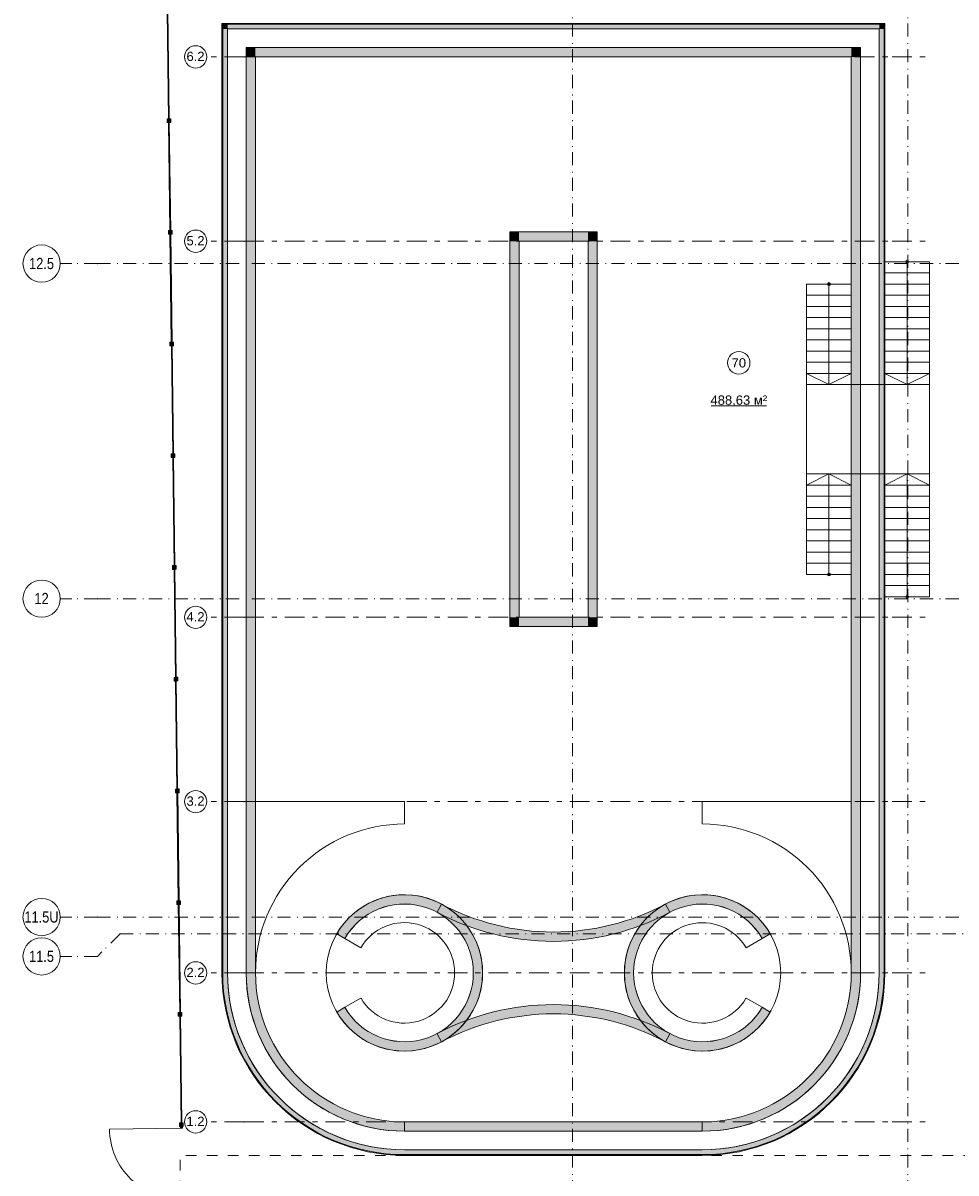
# Model space of a CAD drawing. Header units: millimetres. Extents: x 0 to 1396, y 0 to 589.
# Tile 5 of 23: x 144 to 269, y 220 to 375. Entities that reach past the tile are written whole.
import ezdxf
from ezdxf.xclip import XClip

# ---------------------------------------------------------------- set-up
doc = ezdxf.new("R2010")
doc.units = ezdxf.units.MM
doc.header["$MEASUREMENT"] = 0
doc.header["$XCLIPFRAME"] = 0
for name, pattern in [('Штрих-Штриховая', [10.936111, 5.291667, -2.116667, 1.411111, -2.116667]), ('Штриховая', [5.644444, 2.822222, -2.822222]), ('Штрихпунктирная', [6.702778, 3.527778, -1.763889, 0, -1.411111])]:
    doc.linetypes.add(name, pattern=pattern)
for name, color, linetype in [('Конструктив - Лестницы в бассейны', 7, 'Continuous'), ('Конструктив - стены бассейнов жб нов', 7, 'Continuous'), ('Местность - Забор', 7, 'Continuous'), ('Элемент Модели - Зона', 7, 'Continuous'), ('Элемент модели - Зоны уличных помещений', 7, 'Continuous'), ('Элемент Модели - Оси', 7, 'Continuous'), ('Элемент модели - Оси Улица Бани', 7, 'Continuous')]:
    doc.layers.add(name, color=color, linetype=linetype)
doc.styles.add('СГЕНЕРИР_СТИЛЬ_1', font='txt')
doc.styles.add('СГЕНЕРИР_СТИЛЬ_3', font='txt')

# ---------------------------------------------------------------- blocks, each defined once
blk = doc.blocks.new('Чертеж_2_2', base_point=(217.7, 72.6))
at = {"layer": 'Конструктив - Лестницы в бассейны', "linetype": 'Continuous', "lineweight": 0, "true_color": 0xffffff}
for points in [[(252.31, 339.85, 1), (251.93, 339.85, 1)], [(252.31, 300.85, 1), (251.93, 300.85, 1)]]:
    blk.add_hatch(color=7, dxfattribs=at).paths.add_polyline_path(points)
at = {"layer": 'Конструктив - стены бассейнов жб нов', "linetype": 'Continuous', "lineweight": 0, "true_color": 0x000000}
for points in [[(170.72, 374.85), (170.62, 374.85), (170.72, 374.75)], [(170.72, 374.75), (170.62, 374.85), (170.62, 374.75)], [(170.62, 374.75), (170.62, 247.35), (170.72, 247.35), (170.72, 374.75)], [(170.72, 374.75), (259.52, 374.75), (259.52, 374.85), (170.72, 374.85)], [(171.37, 374.75), (170.72, 374.75), (171.37, 374.1)], [(171.37, 374.1), (170.72, 374.75), (170.72, 374.1)], [(170.72, 374.1), (170.72, 247.35), (171.37, 247.35), (171.37, 374.1)], [(171.37, 374.1), (258.87, 374.1), (258.87, 374.75), (171.37, 374.75)], [(258.87, 374.1), (259.52, 374.1), (259.52, 374.75)], [(258.87, 374.1), (259.52, 374.75), (258.87, 374.75)], [(258.87, 374.1), (258.87, 247.35), (259.52, 247.35), (259.52, 374.1)], [(259.52, 374.75), (259.62, 374.75), (259.62, 374.85)], [(259.52, 374.75), (259.62, 374.85), (259.52, 374.85)], [(259.52, 374.75), (259.52, 247.35), (259.62, 247.35), (259.62, 374.75)], [(175.12, 371.6), (173.87, 371.6), (175.12, 370.35)], [(175.12, 370.35), (173.87, 371.6), (173.87, 370.35)], [(175.12, 370.35), (255.12, 370.35), (255.12, 371.6), (175.12, 371.6)], [(255.12, 370.35), (256.37, 370.35), (256.37, 371.6)], [(255.12, 370.35), (256.37, 371.6), (255.12, 371.6)], [(173.87, 370.35), (173.87, 247.35), (175.12, 247.35), (175.12, 370.35)], [(255.12, 370.35), (255.12, 247.35), (256.37, 247.35), (256.37, 370.35)], [(210.52, 345.6), (209.27, 346.85), (209.27, 345.6)], [(210.52, 346.85), (209.27, 346.85), (210.52, 345.6)], [(210.52, 345.6), (219.77, 345.6), (219.77, 346.85), (210.52, 346.85)], [(219.77, 345.6), (221.02, 345.6), (221.02, 346.85)], [(219.77, 345.6), (221.02, 346.85), (219.77, 346.85)], [(210.52, 295.1), (210.52, 345.6), (209.27, 345.6), (209.27, 295.1)], [(219.77, 345.6), (219.77, 295.1), (221.02, 295.1), (221.02, 345.6)], [(265.62, 332.35), (265.62, 330.85), (265.64, 330.85), (265.64, 332.35)], [(265.62, 330.85), (265.62, 329.35), (265.64, 329.35), (265.64, 330.85)], [(265.62, 329.35), (265.62, 327.85), (265.64, 327.85), (265.64, 329.35)], [(265.62, 327.85), (265.62, 326.35), (265.64, 326.35), (265.64, 327.85)], [(265.64, 314.35), (265.64, 326.35), (265.62, 326.35), (265.62, 314.35)], [(265.64, 312.85), (265.64, 314.35), (265.62, 314.35), (265.62, 312.85)], [(265.64, 311.35), (265.64, 312.85), (265.62, 312.85), (265.62, 311.35)], [(265.64, 309.85), (265.64, 311.35), (265.62, 311.35), (265.62, 309.85)], [(265.64, 308.35), (265.64, 309.85), (265.62, 309.85), (265.62, 308.35)], [(210.52, 295.1), (209.27, 293.85), (210.52, 293.85)], [(209.27, 295.1), (209.27, 293.85), (210.52, 295.1)], [(219.77, 295.1), (210.52, 295.1), (210.52, 293.85), (219.77, 293.85)], [(219.77, 293.85), (221.02, 293.85), (219.77, 295.1)], [(219.77, 295.1), (221.02, 293.85), (221.02, 295.1)], [(186.03, 242.1, 3.732051), (186.03, 252.6), (187.11, 251.98, -3.732051), (187.11, 242.73)], [(199.5, 255.5, 0.122989), (215.13, 251.59), (215.13, 252.84, -0.122989), (200.09, 256.6)], [(215.13, 251.59, 0.122989), (230.77, 255.5), (230.18, 256.6, -0.122989), (215.13, 252.84)], [(244.24, 252.6, 3.732051), (244.24, 242.1), (243.16, 242.73, -3.732051), (243.16, 251.98)], [(170.62, 247.35, 0.414214), (195.12, 222.85), (195.12, 222.95, -0.414214), (170.72, 247.35)], [(170.72, 247.35, 0.414214), (195.12, 222.95), (195.12, 223.6, -0.414214), (171.37, 247.35)], [(173.87, 247.35, 0.414214), (195.12, 226.1), (195.12, 227.35, -0.414214), (175.12, 247.35)], [(235.12, 226.1, 0.414214), (256.37, 247.35), (255.12, 247.35, -0.414214), (235.12, 227.35)], [(235.12, 222.85, 0.414214), (259.62, 247.35), (259.52, 247.35, -0.414214), (235.12, 222.95)], [(235.12, 222.95, 0.414214), (259.52, 247.35), (258.87, 247.35, -0.414214), (235.12, 223.6)], [(215.13, 243.1, 0.122989), (199.5, 239.19), (200.09, 238.09, -0.122989), (215.13, 241.85)], [(230.77, 239.19, 0.122989), (215.13, 243.1), (215.13, 241.85, -0.122989), (230.18, 238.09)], [(195.12, 226.1), (235.12, 226.1), (235.12, 227.35), (195.12, 227.35)], [(195.12, 222.95), (235.12, 222.95), (235.12, 223.6), (195.12, 223.6)], [(195.12, 222.85), (235.12, 222.85), (235.12, 222.95), (195.12, 222.95)]]:
    blk.add_hatch(color=18, dxfattribs=at).paths.add_polyline_path(points)
at = {"layer": 'Местность - Забор', "linetype": 'Continuous', "lineweight": 0, "true_color": 0x000000}
for points in [[(163.35, 376.69), (163.25, 376.69), (163.44, 361.89), (163.54, 361.89)], [(163.47, 361.69), (163.52, 361.69), (163.52, 361.54), (163.74, 361.54), (163.74, 362.04), (163.51, 362.04), (163.51, 361.89), (163.46, 361.89), (163.46, 362.04), (163.24, 362.04), (163.24, 361.54), (163.47, 361.54)], [(163.54, 361.69), (163.44, 361.69), (163.63, 346.89), (163.73, 346.89)], [(163.65, 346.69), (163.7, 346.69), (163.71, 346.54), (163.93, 346.54), (163.92, 347.04), (163.7, 347.04), (163.7, 346.89), (163.65, 346.89), (163.65, 347.04), (163.42, 347.04), (163.43, 346.54), (163.66, 346.54)], [(163.73, 346.69), (163.63, 346.69), (163.81, 331.89), (163.91, 331.89)], [(163.84, 331.69), (163.89, 331.69), (163.89, 331.54), (164.12, 331.54), (164.11, 332.04), (163.89, 332.04), (163.89, 331.89), (163.84, 331.89), (163.84, 332.04), (163.61, 332.04), (163.62, 331.54), (163.84, 331.54)], [(163.92, 331.69), (163.82, 331.69), (164, 316.89), (164.1, 316.89)], [(164.03, 316.69), (164.08, 316.69), (164.08, 316.54), (164.31, 316.55), (164.3, 317.05), (164.07, 317.04), (164.08, 316.89), (164.03, 316.89), (164.02, 317.04), (163.8, 317.04), (163.81, 316.54), (164.03, 316.54)], [(164.1, 316.69), (164, 316.69), (164.19, 301.89), (164.29, 301.89)], [(164.22, 301.69), (164.27, 301.69), (164.27, 301.54), (164.49, 301.55), (164.49, 302.05), (164.26, 302.04), (164.26, 301.89), (164.21, 301.89), (164.21, 302.04), (163.99, 302.04), (163.99, 301.54), (164.22, 301.54)], [(164.29, 301.69), (164.19, 301.69), (164.38, 286.89), (164.48, 286.9)], [(164.4, 286.69), (164.45, 286.7), (164.46, 286.55), (164.68, 286.55), (164.68, 287.05), (164.45, 287.05), (164.45, 286.9), (164.4, 286.89), (164.4, 287.04), (164.18, 287.04), (164.18, 286.54), (164.41, 286.54)], [(164.48, 286.7), (164.38, 286.69), (164.56, 271.9), (164.66, 271.9)], [(164.59, 271.7), (164.64, 271.7), (164.64, 271.55), (164.87, 271.55), (164.86, 272.05), (164.64, 272.05), (164.64, 271.9), (164.59, 271.9), (164.59, 272.05), (164.36, 272.04), (164.37, 271.54), (164.59, 271.55)], [(164.67, 271.7), (164.57, 271.7), (164.75, 256.9), (164.85, 256.9)], [(164.78, 256.7), (164.83, 256.7), (164.83, 256.55), (165.06, 256.55), (165.05, 257.05), (164.83, 257.05), (164.83, 256.9), (164.78, 256.9), (164.78, 257.05), (164.55, 257.04), (164.56, 256.54), (164.78, 256.55)], [(164.85, 256.7), (164.75, 256.7), (164.94, 241.9), (165.04, 241.9)], [(164.97, 241.7), (165.02, 241.7), (165.02, 241.55), (165.24, 241.55), (165.24, 242.05), (165.01, 242.05), (165.01, 241.9), (164.96, 241.9), (164.96, 242.05), (164.74, 242.05), (164.74, 241.55), (164.97, 241.55)], [(165.04, 241.7), (164.94, 241.7), (165.13, 227.07), (165.23, 227.07)], [(165.15, 226.87), (165.2, 226.87), (165.2, 226.72), (165.43, 226.72), (165.42, 227.22), (165.2, 227.22), (165.2, 227.07), (165.15, 227.07), (165.15, 227.22), (164.92, 227.22), (164.93, 226.72), (165.15, 226.72)], [(165.03, 226.72), (165.03, 226.49), (165.31, 226.5), (165.3, 226.72)]]:
    blk.add_hatch(color=18, dxfattribs=at).paths.add_polyline_path(points)
at = {"layer": 'Конструктив - Лестницы в бассейны', "color": 7, "linetype": 'Continuous', "lineweight": 15, "ltscale": 0.5, "flags": 128}
for points in [[(262.81, 342.85, -1), (262.43, 342.85, -1)], [(252.31, 339.85, -1), (251.93, 339.85, -1)], [(252.31, 300.85, 1), (251.93, 300.85, 1)], [(262.81, 297.85, 1), (262.43, 297.85, 1)]]:
    blk.add_lwpolyline(points, format="xyb", close=True, dxfattribs=at)
blk.add_lwpolyline([(249.12, 326.35), (265.62, 326.35), (265.62, 314.35), (249.12, 314.35)], close=True, dxfattribs=at)
at = {"layer": 'Конструктив - стены бассейнов жб нов', "color": 251, "linetype": 'Continuous', "lineweight": 20, "ltscale": 0.5, "true_color": 0x575757}
for p, q in [((171.37, 374.75), (170.72, 374.75)), ((170.72, 374.75), (170.72, 374.1)), ((171.37, 374.75), (170.72, 374.75)), ((170.72, 374.1), (170.72, 247.35)), ((258.87, 374.75), (171.37, 374.75)), ((259.52, 374.75), (258.87, 374.75)), ((259.52, 374.1), (259.52, 374.75)), ((259.52, 374.1), (259.52, 374.75)), ((259.52, 247.35), (259.52, 374.1)), ((195.12, 222.95), (235.12, 222.95))]:
    blk.add_line(p, q, dxfattribs=at)
at = {"layer": 'Конструктив - стены бассейнов жб нов', "color": 251, "linetype": 'Continuous', "lineweight": 20, "ltscale": 0.5, "true_color": 0x575757, "flags": 128}
for points in [[(170.62, 374.85), (170.72, 374.85)], [(170.62, 374.85), (170.62, 247.35)], [(259.62, 374.85), (170.72, 374.85)], [(171.37, 247.35), (171.37, 374.1)], [(171.37, 374.1), (258.87, 374.1)], [(258.87, 374.1), (258.87, 247.35)], [(259.62, 374.85), (259.62, 374.75)], [(259.62, 247.35), (259.62, 374.75)], [(173.87, 371.6), (175.12, 371.6)], [(173.87, 371.6), (173.87, 247.35)], [(256.37, 371.6), (175.12, 371.6)], [(256.37, 371.6), (256.37, 370.35)], [(175.12, 247.35), (175.12, 370.35)], [(175.12, 370.35), (255.12, 370.35)], [(255.12, 370.35), (255.12, 247.35)], [(256.37, 247.35), (256.37, 370.35)], [(209.27, 346.85), (209.27, 345.6)], [(221.02, 346.85), (209.27, 346.85)], [(221.02, 346.85), (221.02, 345.6)], [(209.27, 345.6), (209.27, 293.85)], [(210.52, 345.6), (219.77, 345.6)], [(210.52, 295.1), (210.52, 345.6)], [(219.77, 345.6), (219.77, 295.1)], [(221.02, 293.85), (221.02, 345.6)], [(219.77, 295.1), (210.52, 295.1)], [(209.27, 293.85), (210.52, 293.85)], [(210.52, 293.85), (219.77, 293.85)], [(221.02, 293.85), (219.77, 293.85)], [(200.09, 256.6), (199.5, 255.5)], [(230.77, 255.5), (230.18, 256.6)], [(186.03, 252.6), (187.11, 251.98)], [(243.16, 251.98), (244.24, 252.6)], [(173.87, 247.35), (175.12, 247.35)], [(175.12, 247.35), (173.87, 247.35)], [(256.37, 247.35), (255.12, 247.35)], [(256.37, 247.35), (255.12, 247.35)], [(259.62, 247.35), (259.52, 247.35)], [(259.62, 247.35), (259.52, 247.35)], [(187.11, 242.73), (186.03, 242.1)], [(244.24, 242.1), (243.16, 242.73)], [(199.5, 239.19), (200.09, 238.09)], [(230.18, 238.09), (230.77, 239.19)], [(235.12, 227.35), (195.12, 227.35)], [(195.12, 227.35), (195.12, 226.1)], [(195.12, 226.1), (195.12, 227.35)], [(235.12, 226.1), (235.12, 227.35)], [(235.12, 227.35), (235.12, 226.1)], [(195.12, 226.1), (235.12, 226.1)], [(235.12, 223.6), (195.12, 223.6)], [(195.12, 222.85), (235.12, 222.85)]]:
    blk.add_lwpolyline(points, dxfattribs=at)
at = {"layer": 'Конструктив - стены бассейнов жб нов', "color": 7, "linetype": 'Continuous', "lineweight": 15, "ltscale": 0.5, "flags": 128}
for points in [[(171.37, 247.35, 0.414214), (195.12, 223.6), (215.13, 223.6), (235.12, 223.6, 0.414214), (258.87, 247.35), (258.87, 374.1), (171.37, 374.1)], [(256.37, 247.35), (256.37, 371.6), (173.87, 371.6), (173.87, 247.35, 0.414214), (195.12, 226.1), (215.13, 226.1), (235.12, 226.1, 0.414214)], [(175.12, 247.35, -0.414214), (195.12, 267.35), (195.12, 270.35), (175.12, 270.35)], [(175.12, 247.35, -0.414214), (195.12, 267.35), (195.12, 270.35), (175.12, 270.35)], [(255.12, 247.35, 0.414214), (235.12, 267.35), (235.12, 270.35), (255.12, 270.35)], [(205.62, 247.35, 1), (184.62, 247.35, 1)], [(189.27, 243.98), (187.11, 242.73, 3.732051), (187.11, 251.98), (189.27, 250.73, -3.711801), (189.29, 243.95)], [(224.65, 247.35, -1), (245.65, 247.35, -1)], [(240.99, 243.98), (243.16, 242.73, -3.732051), (243.16, 251.98), (240.99, 250.73, 3.711801), (240.98, 243.95)]]:
    blk.add_lwpolyline(points, format="xyb", close=True, dxfattribs=at)
at = {"layer": 'Конструктив - стены бассейнов жб нов', "color": 251, "linetype": 'Continuous', "lineweight": 15, "ltscale": 0.5, "true_color": 0x575757, "flags": 128}
for points in [[(265.62, 342.85), (265.62, 341.35)], [(265.64, 342.85), (265.62, 342.85)], [(265.64, 341.35), (265.64, 342.85)], [(265.62, 341.35), (265.62, 339.85)], [(265.64, 339.85), (265.64, 341.35)], [(265.62, 339.85), (265.62, 338.35)], [(265.64, 338.35), (265.64, 339.85)], [(265.62, 338.35), (265.62, 336.85)], [(265.64, 336.85), (265.64, 338.35)], [(265.62, 336.85), (265.62, 335.35)], [(265.64, 335.35), (265.64, 336.85)], [(265.62, 335.35), (265.62, 333.85)], [(265.64, 333.85), (265.64, 335.35)], [(265.62, 333.85), (265.62, 332.35)], [(265.64, 332.35), (265.64, 333.85)], [(265.64, 332.35), (265.62, 332.35)], [(265.64, 308.35), (265.62, 308.35)], [(265.62, 308.35), (265.62, 306.85)], [(265.64, 306.85), (265.64, 308.35)], [(265.62, 306.85), (265.62, 305.35)], [(265.64, 305.35), (265.64, 306.85)], [(265.62, 305.35), (265.62, 303.85)], [(265.64, 303.85), (265.64, 305.35)], [(265.62, 303.85), (265.62, 302.35)], [(265.64, 302.35), (265.64, 303.85)], [(265.62, 302.35), (265.62, 300.85)], [(265.64, 300.85), (265.64, 302.35)], [(265.62, 300.85), (265.62, 299.35)], [(265.64, 299.35), (265.64, 300.85)], [(265.62, 299.35), (265.62, 297.85)], [(265.64, 297.85), (265.64, 299.35)], [(265.64, 297.85), (265.62, 297.85)]]:
    blk.add_lwpolyline(points, dxfattribs=at)
at = {"layer": 'Конструктив - стены бассейнов жб нов', "color": 251, "linetype": 'Continuous', "lineweight": 5, "ltscale": 0.5, "true_color": 0x575757, "flags": 128}
for points in [[(265.62, 332.35), (265.62, 330.85)], [(265.64, 332.35), (265.62, 332.35)], [(265.64, 330.85), (265.64, 332.35)], [(265.62, 330.85), (265.62, 329.35)], [(265.64, 329.35), (265.64, 330.85)], [(265.62, 329.35), (265.62, 327.85)], [(265.64, 327.85), (265.64, 329.35)], [(265.62, 327.85), (265.62, 326.35)], [(265.64, 326.35), (265.64, 327.85)], [(265.62, 326.35), (265.62, 314.35)], [(265.64, 314.35), (265.64, 326.35)], [(265.62, 314.35), (265.62, 312.85)], [(265.64, 312.85), (265.64, 314.35)], [(265.62, 312.85), (265.62, 311.35)], [(265.64, 311.35), (265.64, 312.85)], [(265.62, 311.35), (265.62, 309.85)], [(265.64, 309.85), (265.64, 311.35)], [(265.62, 309.85), (265.62, 308.35)], [(265.64, 308.35), (265.64, 309.85)], [(265.62, 308.35), (265.64, 308.35)]]:
    blk.add_lwpolyline(points, dxfattribs=at)
at = {"layer": 'Конструктив - стены бассейнов жб нов', "color": 251, "linetype": 'Continuous', "lineweight": 20, "ltscale": 0.5, "true_color": 0x575757}
for centre, radius, start, end in [((195.12, 247.35), 10.5, 210, 150), ((195.12, 247.35), 9.25, 210, 150), ((215.13, 284.84), 32, 241.9538, 270), ((215.13, 284.84), 32, 270, 298.0462), ((235.15, 247.35), 10.5, 30, 330), ((235.15, 247.35), 9.25, 30, 330), ((215.13, 284.84), 33.25, 241.9538, 270), ((215.13, 284.84), 33.25, 270, 298.0462), ((195.12, 247.35), 24.5, 180, 270), ((195.12, 247.35), 24.4, 180, 270), ((195.12, 247.35), 23.75, 180, 270), ((195.12, 247.35), 21.25, 180, 270), ((195.12, 247.35), 20, 180, 270), ((235.12, 247.35), 21.25, 270, 0), ((235.12, 247.35), 20, 270, 0), ((235.12, 247.35), 24.4, 270, 0), ((235.12, 247.35), 24.5, 270, 0), ((235.12, 247.35), 23.75, 270, 0), ((215.13, 209.85), 33.25, 90, 118.0462), ((215.13, 209.85), 33.25, 61.9538, 90), ((215.13, 209.85), 32, 90, 118.0462), ((215.13, 209.85), 32, 61.9538, 90)]:
    blk.add_arc(centre, radius, start, end, dxfattribs=at)
at = {"layer": 'Местность - Забор', "color": 7, "linetype": 'Continuous', "lineweight": 15, "ltscale": 0.5}
for p, q in [((163.24, 362.04), (163.24, 361.54)), ((163.46, 362.04), (163.24, 362.04)), ((163.47, 361.54), (163.24, 361.54)), ((163.46, 362.04), (163.46, 361.89)), ((163.51, 361.89), (163.46, 361.89)), ((163.47, 361.69), (163.47, 361.54)), ((163.52, 361.69), (163.47, 361.69)), ((163.51, 362.04), (163.51, 361.89)), ((163.74, 362.04), (163.51, 362.04)), ((163.52, 361.69), (163.52, 361.54)), ((163.74, 361.54), (163.52, 361.54)), ((163.74, 362.04), (163.74, 361.54)), ((163.42, 347.04), (163.43, 346.54)), ((163.65, 347.04), (163.42, 347.04)), ((163.66, 346.54), (163.43, 346.54)), ((163.65, 347.04), (163.65, 346.89)), ((163.7, 346.89), (163.65, 346.89)), ((163.65, 346.69), (163.66, 346.54)), ((163.7, 346.69), (163.65, 346.69)), ((163.7, 347.04), (163.7, 346.89)), ((163.92, 347.04), (163.7, 347.04)), ((163.7, 346.69), (163.71, 346.54)), ((163.93, 346.54), (163.71, 346.54)), ((163.92, 347.04), (163.93, 346.54)), ((163.61, 332.04), (163.62, 331.54)), ((163.84, 332.04), (163.61, 332.04)), ((163.84, 332.04), (163.84, 331.89)), ((163.89, 332.04), (163.89, 331.89)), ((164.11, 332.04), (163.89, 332.04)), ((164.11, 332.04), (164.12, 331.54)), ((163.84, 331.54), (163.62, 331.54)), ((163.89, 331.89), (163.84, 331.89)), ((163.84, 331.69), (163.84, 331.54)), ((163.89, 331.69), (163.84, 331.69)), ((163.89, 331.69), (163.89, 331.54)), ((164.12, 331.54), (163.89, 331.54)), ((163.8, 317.04), (163.81, 316.54)), ((164.02, 317.04), (163.8, 317.04)), ((164.02, 317.04), (164.03, 316.89)), ((164.08, 316.89), (164.03, 316.89)), ((164.03, 316.69), (164.03, 316.54)), ((164.08, 316.69), (164.03, 316.69)), ((164.3, 317.05), (164.07, 317.04)), ((164.07, 317.04), (164.08, 316.89)), ((164.08, 316.69), (164.08, 316.54)), ((164.3, 317.05), (164.31, 316.55)), ((164.03, 316.54), (163.81, 316.54)), ((164.31, 316.55), (164.08, 316.54)), ((163.99, 302.04), (163.99, 301.54)), ((164.21, 302.04), (163.99, 302.04)), ((164.22, 301.54), (163.99, 301.54)), ((164.21, 302.04), (164.21, 301.89)), ((164.26, 301.89), (164.21, 301.89)), ((164.22, 301.69), (164.22, 301.54)), ((164.27, 301.69), (164.22, 301.69)), ((164.49, 302.05), (164.26, 302.04)), ((164.26, 302.04), (164.26, 301.89)), ((164.27, 301.69), (164.27, 301.54)), ((164.49, 301.55), (164.27, 301.54)), ((164.49, 302.05), (164.49, 301.55)), ((164.18, 287.04), (164.18, 286.54)), ((164.4, 287.04), (164.18, 287.04)), ((164.41, 286.54), (164.18, 286.54)), ((164.4, 287.04), (164.4, 286.89)), ((164.45, 286.9), (164.4, 286.89)), ((164.45, 286.7), (164.4, 286.69)), ((164.4, 286.69), (164.41, 286.54)), ((164.45, 287.05), (164.45, 286.9)), ((164.68, 287.05), (164.45, 287.05)), ((164.45, 286.7), (164.46, 286.55)), ((164.68, 286.55), (164.46, 286.55)), ((164.68, 287.05), (164.68, 286.55)), ((164.59, 272.05), (164.36, 272.04)), ((164.36, 272.04), (164.37, 271.54)), ((164.59, 272.05), (164.59, 271.9)), ((164.64, 271.9), (164.59, 271.9)), ((164.64, 272.05), (164.64, 271.9)), ((164.86, 272.05), (164.64, 272.05)), ((164.86, 272.05), (164.87, 271.55)), ((164.59, 271.55), (164.37, 271.54)), ((164.59, 271.7), (164.59, 271.55)), ((164.64, 271.7), (164.59, 271.7)), ((164.64, 271.7), (164.64, 271.55)), ((164.87, 271.55), (164.64, 271.55)), ((164.78, 257.05), (164.55, 257.04)), ((164.55, 257.04), (164.56, 256.54)), ((164.78, 256.55), (164.56, 256.54)), ((164.78, 257.05), (164.78, 256.9)), ((164.83, 256.9), (164.78, 256.9)), ((164.78, 256.7), (164.78, 256.55)), ((164.83, 256.7), (164.78, 256.7)), ((164.83, 257.05), (164.83, 256.9)), ((165.05, 257.05), (164.83, 257.05)), ((164.83, 256.7), (164.83, 256.55)), ((165.06, 256.55), (164.83, 256.55)), ((165.05, 257.05), (165.06, 256.55)), ((164.74, 242.05), (164.74, 241.55)), ((164.96, 242.05), (164.74, 242.05)), ((164.97, 241.55), (164.74, 241.55)), ((164.96, 242.05), (164.96, 241.9)), ((165.01, 241.9), (164.96, 241.9)), ((164.97, 241.7), (164.97, 241.55)), ((165.02, 241.7), (164.97, 241.7)), ((165.01, 242.05), (165.01, 241.9)), ((165.24, 242.05), (165.01, 242.05)), ((165.02, 241.7), (165.02, 241.55)), ((165.24, 241.55), (165.02, 241.55)), ((165.24, 242.05), (165.24, 241.55)), ((164.92, 227.22), (164.93, 226.72)), ((165.15, 227.22), (164.92, 227.22)), ((165.15, 227.22), (165.15, 227.07)), ((165.2, 227.07), (165.15, 227.07)), ((165.2, 227.22), (165.2, 227.07)), ((165.42, 227.22), (165.2, 227.22)), ((165.42, 227.22), (165.43, 226.72)), ((165.15, 226.72), (164.93, 226.72)), ((165.15, 226.87), (165.15, 226.72)), ((165.2, 226.87), (165.15, 226.87)), ((165.2, 226.87), (165.2, 226.72)), ((165.43, 226.72), (165.2, 226.72))]:
    blk.add_line(p, q, dxfattribs=at)
at = {"layer": 'Местность - Забор', "color": 7, "linetype": 'Continuous', "lineweight": 15, "ltscale": 0.5, "flags": 128}
for points in [[(163.35, 376.69), (163.25, 376.69), (163.44, 361.89), (163.54, 361.89)], [(163.54, 361.69), (163.44, 361.69), (163.63, 346.89), (163.73, 346.89)], [(163.73, 346.69), (163.63, 346.69), (163.81, 331.89), (163.91, 331.89)], [(163.92, 331.69), (163.82, 331.69), (164, 316.89), (164.1, 316.89)], [(164.1, 316.69), (164, 316.69), (164.19, 301.89), (164.29, 301.89)], [(164.29, 301.69), (164.19, 301.69), (164.38, 286.89), (164.48, 286.9)], [(164.48, 286.7), (164.38, 286.69), (164.56, 271.9), (164.66, 271.9)], [(164.67, 271.7), (164.57, 271.7), (164.75, 256.9), (164.85, 256.9)], [(164.85, 256.7), (164.75, 256.7), (164.94, 241.9), (165.04, 241.9)], [(165.04, 241.7), (164.94, 241.7), (165.13, 227.07), (165.23, 227.07)], [(165.03, 226.72), (165.03, 226.49), (165.31, 226.5), (165.3, 226.72)]]:
    blk.add_lwpolyline(points, close=True, dxfattribs=at)
for points in [[(163.26, 376.54), (163.44, 362.04)], [(163.36, 376.54), (163.54, 362.04)], [(163.44, 361.54), (163.62, 347.04)], [(163.54, 361.54), (163.72, 347.04)], [(163.63, 346.54), (163.81, 332.04)], [(163.73, 346.54), (163.91, 332.04)], [(163.82, 331.54), (164, 317.04)], [(163.92, 331.54), (164.1, 317.04)], [(164.01, 316.54), (164.19, 302.04)], [(164.11, 316.54), (164.29, 302.04)], [(164.19, 301.54), (164.38, 287.04)], [(164.29, 301.54), (164.48, 287.05)], [(164.38, 286.54), (164.56, 272.05)], [(164.48, 286.55), (164.66, 272.05)], [(164.57, 271.55), (164.75, 257.05)], [(164.67, 271.55), (164.85, 257.05)], [(164.76, 256.55), (164.94, 242.05)], [(164.86, 256.55), (165.04, 242.05)], [(164.94, 241.55), (165.12, 227.22)], [(165.04, 241.55), (165.22, 227.22)]]:
    blk.add_lwpolyline(points, dxfattribs=at)
at = {"layer": 'Элемент Модели - Зона', "color": 7, "linetype": 'Continuous', "lineweight": 15, "ltscale": 0.5}
for p, q in [((259.62, 342.85), (265.62, 342.85)), ((259.62, 341.35), (259.62, 342.85)), ((262.62, 342.85), (262.62, 341.35)), ((265.62, 342.85), (265.62, 341.35)), ((265.62, 341.35), (259.62, 341.35)), ((259.62, 341.35), (265.62, 341.35)), ((259.62, 339.85), (259.62, 341.35)), ((262.62, 341.35), (262.62, 327.85)), ((265.62, 341.35), (265.62, 339.85)), ((249.12, 339.85), (255.12, 339.85)), ((249.12, 338.35), (249.12, 339.85)), ((252.12, 339.85), (252.12, 338.35)), ((255.12, 339.85), (255.12, 338.35)), ((265.62, 339.85), (259.62, 339.85)), ((259.62, 339.85), (265.62, 339.85)), ((259.62, 338.35), (259.62, 339.85)), ((265.62, 339.85), (265.62, 338.35)), ((255.12, 338.35), (249.12, 338.35)), ((249.12, 338.35), (255.12, 338.35)), ((249.12, 336.85), (249.12, 338.35)), ((252.12, 338.35), (252.12, 327.85)), ((255.12, 338.35), (255.12, 336.85)), ((265.62, 338.35), (259.62, 338.35)), ((259.62, 338.35), (265.62, 338.35)), ((259.62, 336.85), (259.62, 338.35)), ((265.62, 338.35), (265.62, 336.85)), ((255.12, 336.85), (249.12, 336.85)), ((249.12, 336.85), (255.12, 336.85)), ((249.12, 335.35), (249.12, 336.85)), ((255.12, 336.85), (255.12, 335.35)), ((265.62, 336.85), (259.62, 336.85)), ((259.62, 336.85), (265.62, 336.85)), ((259.62, 335.35), (259.62, 336.85)), ((265.62, 336.85), (265.62, 335.35)), ((255.12, 335.35), (249.12, 335.35)), ((249.12, 335.35), (255.12, 335.35)), ((249.12, 333.85), (249.12, 335.35)), ((255.12, 335.35), (255.12, 333.85)), ((265.62, 335.35), (259.62, 335.35)), ((259.62, 335.35), (265.62, 335.35)), ((259.62, 333.85), (259.62, 335.35)), ((265.62, 335.35), (265.62, 333.85)), ((255.12, 333.85), (249.12, 333.85)), ((249.12, 333.85), (255.12, 333.85)), ((249.12, 332.35), (249.12, 333.85)), ((255.12, 333.85), (255.12, 332.35)), ((265.62, 333.85), (259.62, 333.85)), ((259.62, 333.85), (265.62, 333.85)), ((259.62, 332.35), (259.62, 333.85)), ((265.62, 333.85), (265.62, 332.35)), ((255.12, 332.35), (249.12, 332.35)), ((249.12, 332.35), (255.12, 332.35)), ((249.12, 330.85), (249.12, 332.35)), ((255.12, 332.35), (255.12, 330.85)), ((265.62, 332.35), (259.62, 332.35)), ((259.62, 332.35), (265.62, 332.35)), ((259.62, 330.85), (259.62, 332.35)), ((265.62, 332.35), (265.62, 330.85)), ((255.12, 330.85), (249.12, 330.85)), ((249.12, 330.85), (255.12, 330.85)), ((249.12, 329.35), (249.12, 330.85)), ((255.12, 330.85), (255.12, 329.35)), ((265.62, 330.85), (259.62, 330.85)), ((259.62, 330.85), (265.62, 330.85)), ((259.62, 329.35), (259.62, 330.85)), ((265.62, 330.85), (265.62, 329.35)), ((255.12, 329.35), (249.12, 329.35)), ((249.12, 329.35), (255.12, 329.35)), ((249.12, 327.85), (249.12, 329.35)), ((255.12, 329.35), (255.12, 327.85)), ((265.62, 329.35), (259.62, 329.35)), ((259.62, 329.35), (265.62, 329.35)), ((259.62, 327.85), (259.62, 329.35)), ((265.62, 329.35), (265.62, 327.85)), ((255.12, 327.85), (249.12, 327.85)), ((249.12, 327.85), (255.12, 327.85)), ((249.12, 326.35), (249.12, 327.85)), ((252.12, 326.35), (249.12, 327.85)), ((252.12, 327.85), (252.12, 326.35)), ((255.12, 327.85), (252.12, 326.35)), ((255.12, 327.85), (255.12, 326.35)), ((265.62, 327.85), (259.62, 327.85)), ((259.62, 327.85), (265.62, 327.85)), ((259.62, 326.35), (259.62, 327.85)), ((262.62, 326.35), (259.62, 327.85)), ((262.62, 327.85), (262.62, 326.35)), ((265.62, 327.85), (262.62, 326.35)), ((265.62, 327.85), (265.62, 326.35)), ((255.12, 326.35), (249.12, 326.35)), ((265.62, 326.35), (259.62, 326.35)), ((255.12, 314.35), (249.12, 314.35)), ((249.12, 314.35), (249.12, 312.85)), ((252.12, 314.35), (249.12, 312.85)), ((252.12, 312.85), (252.12, 314.35)), ((255.12, 312.85), (252.12, 314.35)), ((255.12, 312.85), (255.12, 314.35)), ((265.62, 314.35), (259.62, 314.35)), ((259.62, 314.35), (259.62, 312.85)), ((262.62, 314.35), (259.62, 312.85)), ((262.62, 312.85), (262.62, 314.35)), ((265.62, 312.85), (262.62, 314.35)), ((265.62, 312.85), (265.62, 314.35)), ((255.12, 312.85), (249.12, 312.85)), ((249.12, 312.85), (249.12, 311.35)), ((249.12, 312.85), (255.12, 312.85)), ((252.12, 302.35), (252.12, 312.85)), ((255.12, 311.35), (255.12, 312.85)), ((265.62, 312.85), (259.62, 312.85)), ((259.62, 312.85), (259.62, 311.35)), ((259.62, 312.85), (265.62, 312.85)), ((262.62, 299.35), (262.62, 312.85)), ((265.62, 311.35), (265.62, 312.85)), ((255.12, 311.35), (249.12, 311.35)), ((249.12, 311.35), (249.12, 309.85)), ((249.12, 311.35), (255.12, 311.35)), ((255.12, 309.85), (255.12, 311.35)), ((265.62, 311.35), (259.62, 311.35)), ((259.62, 311.35), (259.62, 309.85)), ((259.62, 311.35), (265.62, 311.35)), ((265.62, 309.85), (265.62, 311.35)), ((255.12, 309.85), (249.12, 309.85)), ((249.12, 309.85), (249.12, 308.35)), ((249.12, 309.85), (255.12, 309.85)), ((255.12, 308.35), (255.12, 309.85)), ((265.62, 309.85), (259.62, 309.85)), ((259.62, 309.85), (259.62, 308.35)), ((259.62, 309.85), (265.62, 309.85)), ((265.62, 308.35), (265.62, 309.85)), ((255.12, 308.35), (249.12, 308.35)), ((249.12, 308.35), (249.12, 306.85)), ((249.12, 308.35), (255.12, 308.35)), ((255.12, 306.85), (255.12, 308.35)), ((265.62, 308.35), (259.62, 308.35)), ((259.62, 308.35), (259.62, 306.85)), ((259.62, 308.35), (265.62, 308.35)), ((265.62, 306.85), (265.62, 308.35)), ((255.12, 306.85), (249.12, 306.85)), ((249.12, 306.85), (249.12, 305.35)), ((249.12, 306.85), (255.12, 306.85)), ((255.12, 305.35), (255.12, 306.85)), ((265.62, 306.85), (259.62, 306.85)), ((259.62, 306.85), (259.62, 305.35)), ((259.62, 306.85), (265.62, 306.85)), ((265.62, 305.35), (265.62, 306.85)), ((255.12, 305.35), (249.12, 305.35)), ((249.12, 305.35), (249.12, 303.85)), ((249.12, 305.35), (255.12, 305.35)), ((255.12, 303.85), (255.12, 305.35)), ((265.62, 305.35), (259.62, 305.35)), ((259.62, 305.35), (259.62, 303.85)), ((259.62, 305.35), (265.62, 305.35)), ((265.62, 303.85), (265.62, 305.35)), ((255.12, 303.85), (249.12, 303.85)), ((249.12, 303.85), (249.12, 302.35)), ((249.12, 303.85), (255.12, 303.85)), ((255.12, 302.35), (255.12, 303.85)), ((265.62, 303.85), (259.62, 303.85)), ((259.62, 303.85), (259.62, 302.35)), ((259.62, 303.85), (265.62, 303.85)), ((265.62, 302.35), (265.62, 303.85)), ((255.12, 302.35), (249.12, 302.35)), ((249.12, 302.35), (249.12, 300.85)), ((249.12, 302.35), (255.12, 302.35)), ((252.12, 300.85), (252.12, 302.35)), ((255.12, 300.85), (255.12, 302.35)), ((265.62, 302.35), (259.62, 302.35)), ((259.62, 302.35), (259.62, 300.85)), ((259.62, 302.35), (265.62, 302.35)), ((265.62, 300.85), (265.62, 302.35)), ((249.12, 300.85), (255.12, 300.85)), ((265.62, 300.85), (259.62, 300.85)), ((259.62, 300.85), (259.62, 299.35)), ((259.62, 300.85), (265.62, 300.85)), ((265.62, 299.35), (265.62, 300.85)), ((265.62, 299.35), (259.62, 299.35)), ((259.62, 299.35), (259.62, 297.85)), ((259.62, 299.35), (265.62, 299.35)), ((262.62, 297.85), (262.62, 299.35)), ((265.62, 297.85), (265.62, 299.35)), ((259.62, 297.85), (265.62, 297.85)), ((165.03, 226.49), (155.51, 226.37))]:
    blk.add_line(p, q, dxfattribs=at)
blk.add_arc((165.03, 226.49), 9.52, 180.7157, 270.7157, dxfattribs=at)
at = {"layer": 'Элемент модели - Зоны уличных помещений', "color": 7, "linetype": 'Continuous', "lineweight": 15, "ltscale": 0.5}
blk.add_line((236.29, 323.5), (243.74, 323.5), dxfattribs=at)
at = {"layer": 'Элемент модели - Зоны уличных помещений', "color": 7, "linetype": 'Continuous', "lineweight": 15, "ltscale": 0.5, "flags": 128}
blk.add_lwpolyline([(241.52, 329.27, 1), (238.52, 329.27, 1)], format="xyb", close=True, dxfattribs=at)
at = {"layer": 'Элемент модели - Зоны уличных помещений', "color": 7, "linetype": 'Штриховая', "lineweight": 15, "ltscale": 0.5, "flags": 128}
blk.add_lwpolyline([(165.26, 200.35), (168.47, 200.35), (219.03, 200.24), (358.43, 200.35), (358.43, 188.35), (382.43, 188.35), (382.43, 156.35), (397.43, 156.35), (397.43, 216.73), (367.43, 216.73), (367.43, 222.85), (164.98, 222.85)], close=True, dxfattribs=at)
at = {"layer": 'Элемент Модели - Оси', "color": 7, "linetype": 'Штрихпунктирная', "lineweight": 15, "ltscale": 0.5}
for p, q in [((217.7, 533.6), (217.7, 138.08)), ((262.7, 533.6), (262.7, 138.08)), ((153.9, 342.6), (148.9, 342.6)), ((153.9, 342.6), (407.64, 342.6)), ((153.9, 297.6), (148.9, 297.6)), ((153.9, 297.6), (407.64, 297.6)), ((153.9, 254.85), (148.9, 254.85)), ((153.9, 254.85), (407.64, 254.85)), ((156.94, 252.6), (153.9, 249.57)), ((156.94, 252.6), (407.64, 252.6)), ((153.9, 249.57), (148.9, 249.57))]:
    blk.add_line(p, q, dxfattribs=at)
at = {"layer": 'Элемент Модели - Оси', "color": 7, "linetype": 'Continuous', "lineweight": 15, "ltscale": 0.5}
for centre in [(146.4, 342.6), (146.4, 297.6), (146.4, 254.85), (146.4, 249.57)]:
    blk.add_circle(centre, 2.5, dxfattribs=at)
at = {"layer": 'Элемент Модели - Оси', "color": 7, "linetype": 'Штрихпунктирная', "lineweight": 15, "ltscale": 0.5}
for p in [(153.9, 342.6), (153.9, 342.6), (153.9, 297.6), (153.9, 297.6), (153.9, 254.85), (153.9, 254.85), (156.94, 252.6)]:
    blk.add_point(p, dxfattribs=at)
at = {"layer": 'Элемент модели - Оси Улица Бани', "color": 7, "linetype": 'Штрих-Штриховая', "lineweight": 15, "ltscale": 0.5}
for p, q in [((173.59, 370.35), (168.59, 370.35)), ((173.59, 370.35), (260.62, 370.35)), ((260.62, 370.35), (265.62, 370.35)), ((173.59, 345.6), (168.59, 345.6)), ((173.59, 345.6), (260.62, 345.6)), ((260.62, 345.6), (265.62, 345.6)), ((173.59, 295.1), (168.59, 295.1)), ((173.59, 295.1), (260.62, 295.1)), ((260.62, 295.1), (265.62, 295.1)), ((173.59, 270.35), (168.59, 270.35)), ((173.59, 270.35), (260.62, 270.35)), ((260.62, 270.35), (265.62, 270.35)), ((173.59, 247.35), (168.59, 247.35)), ((173.59, 247.35), (260.62, 247.35)), ((260.62, 247.35), (265.62, 247.35)), ((173.59, 227.35), (168.59, 227.35)), ((173.59, 227.35), (260.62, 227.35)), ((260.62, 227.35), (265.62, 227.35))]:
    blk.add_line(p, q, dxfattribs=at)
at = {"layer": 'Элемент модели - Оси Улица Бани', "color": 7, "linetype": 'Continuous', "lineweight": 15, "ltscale": 0.5}
for centre in [(167.09, 370.35), (167.09, 345.6), (167.09, 295.1), (167.09, 270.35), (167.09, 247.35), (167.09, 227.35)]:
    blk.add_circle(centre, 1.5, dxfattribs=at)
at = {"layer": 'Элемент модели - Оси Улица Бани', "color": 7, "linetype": 'Штрих-Штриховая', "lineweight": 15, "ltscale": 0.5}
for p in [(173.59, 370.35), (173.59, 370.35), (173.59, 345.6), (173.59, 345.6), (173.59, 295.1), (173.59, 295.1), (173.59, 270.35), (173.59, 270.35), (173.59, 247.35), (173.59, 247.35), (173.59, 227.35), (173.59, 227.35)]:
    blk.add_point(p, dxfattribs=at)
at = {"layer": 'Элемент модели - Зоны уличных помещений', "color": 7, "linetype": 'Continuous', "lineweight": 15, "char_height": 1.25, "attachment_point": 5, "style": 'СГЕНЕРИР_СТИЛЬ_3'}
for s, insert in [('\\A1;{\\pqc;\\fArial|b0|i0|c204|p38;70}', (240.02, 329.26)), ('\\A1;{\\pqc;\\fArial|b0|i0|c204|p38;488,63 м²}', (240.02, 324.15))]:
    blk.add_mtext(s, dxfattribs=dict(at, insert=insert))
at = {"layer": 'Элемент Модели - Оси', "color": 7, "linetype": 'Continuous', "lineweight": 15, "char_height": 1.5, "attachment_point": 4, "style": 'СГЕНЕРИР_СТИЛЬ_1'}
for s, insert in [('\\A1;{\\pql;\\pt0;\\fArial Narrow|b0|i0|c204|p34;12.5}', (144.72, 342.6)), ('\\A1;{\\pql;\\pt0;\\fArial Narrow|b0|i0|c204|p34;12}', (145.44, 297.62)), ('\\A1;{\\pql;\\pt0;\\fArial Narrow|b0|i0|c204|p34;11.5U}', (144.09, 254.85)), ('\\A1;{\\pql;\\pt0;\\fArial Narrow|b0|i0|c204|p34;11.5}', (144.72, 249.57))]:
    blk.add_mtext(s, dxfattribs=dict(at, insert=insert))
at = {"layer": 'Элемент модели - Оси Улица Бани', "color": 7, "linetype": 'Continuous', "lineweight": 15, "char_height": 1.25, "attachment_point": 6, "style": 'СГЕНЕРИР_СТИЛЬ_3'}
for s, insert in [('\\A1;{\\pqr;\\pt0;\\fArial|b0|i0|c204|p38;6.2}', (168.28, 370.41)), ('\\A1;{\\pqr;\\pt0;\\fArial|b0|i0|c204|p38;5.2}', (168.28, 345.66)), ('\\A1;{\\pqr;\\pt0;\\fArial|b0|i0|c204|p38;4.2}', (168.28, 295.17)), ('\\A1;{\\pqr;\\pt0;\\fArial|b0|i0|c204|p38;3.2}', (168.28, 270.41)), ('\\A1;{\\pqr;\\pt0;\\fArial|b0|i0|c204|p38;2.2}', (168.28, 247.42)), ('\\A1;{\\pqr;\\pt0;\\fArial|b0|i0|c204|p38;1.2}', (168.28, 227.42))]:
    blk.add_mtext(s, dxfattribs=dict(at, insert=insert))

msp = doc.modelspace()

# ---------------------------------------------------------------- block references
at = {"color": 161, "linetype": 'Continuous', "lineweight": 40, "true_color": 0x83aefe}
ref = msp.add_blockref('Чертеж_2_2', (217.7, 72.6), dxfattribs=at)
XClip(ref).set_block_clipping_path([(75.5282337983, 138.0790885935), (407.6441154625, 585.1734188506)])

doc.saveas('drawing.dxf')
